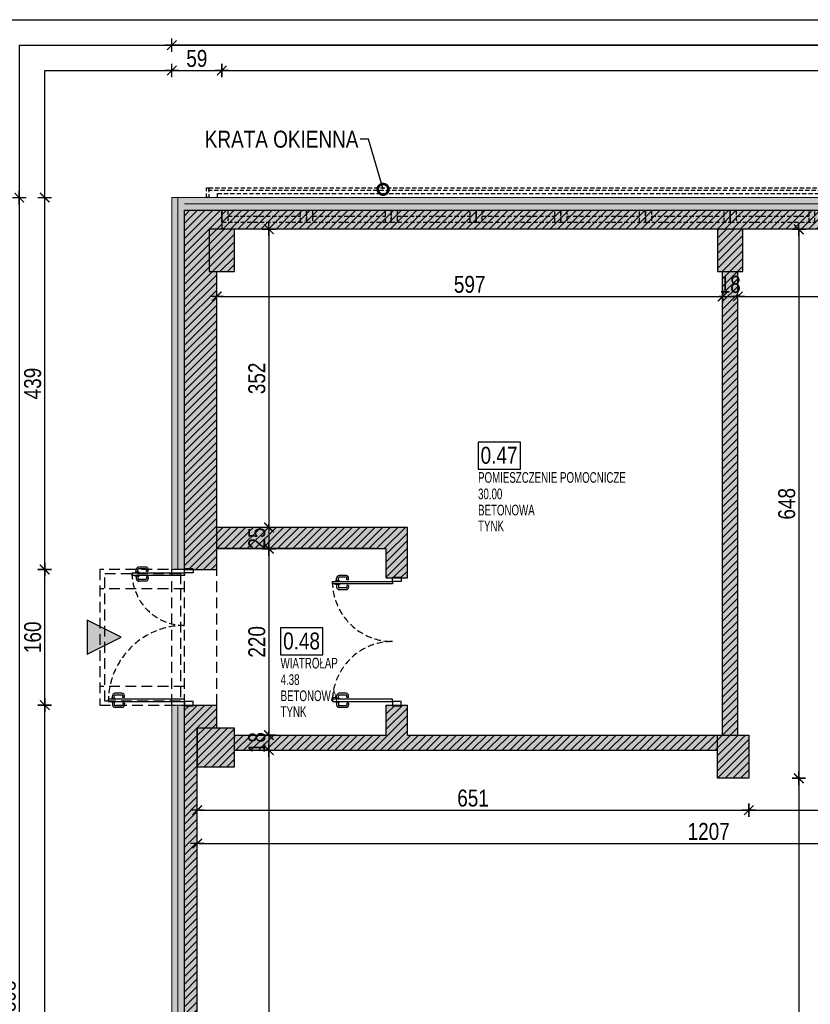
# Model space of a CAD drawing. Header units: millimetres. Extents: x 59331 to 112314, y -16110 to 34390.
# Tile 116 of 198: x 60252 to 61185, y 22301 to 23464. Entities that reach past the tile are written whole.
import ezdxf
from ezdxf import colors
from ezdxf.entities.mleader import LeaderData, LeaderLine
from ezdxf.math import Vec2, Vec3

# ---------------------------------------------------------------- set-up
doc = ezdxf.new("R2010")
doc.units = ezdxf.units.MM
doc.linetypes.add('DASHED', pattern=[0.75, 0.5, -0.25])
doc.linetypes.add('DASHEDX2', pattern=[38.1, 25.4, -12.7])
doc.layers.get('DEFPOINTS').update_dxf_attribs({"lineweight": 9})
for name, color, linetype in [('_HSA_HATCH_WYPEŁNIENIA_PRZEGRÓD', 205, 'Continuous'), ('_HSA_NUMERACJA POMIESZCZEN', 43, 'Continuous'), ('_HSA_OPIS', 43, 'Continuous'), ('_HSA_PRZERYWANE', 153, 'DASHEDX2'), ('_HSA_STOLARKA_WEWNĘTRZNA', 132, 'Continuous'), ('_HSA_STOLARKA_ZEWNĘTRZNA', 132, 'Continuous'), ('_HSA_WIDOKOWE', 1, 'Continuous'), ('_HSA_WIDOKOWE_CIENKIE', 8, 'Continuous'), ('_HSA_WYM_100', 141, 'Continuous'), ('_HSA_ŚCIANY_DZIAŁOWE', 6, 'Continuous'), ('_HSA_ŚCIANY_KONSTRUKCYJNE', 3, 'Continuous'), ('_HSA_ŚCIANY_MUROWANE', 4, 'Continuous')]:
    doc.layers.add(name, color=color, linetype=linetype)
doc.layers.add('_HSA_IZOLACJA_TERMICZNA', color=2, linetype='Continuous', lineweight=5)
doc.layers.add('_HSA_NUMERACJA POMIESZCZEN POMOC', color=7, linetype='Continuous', true_color=0x38940a, plot=False)
doc.layers.add('_HSA_UWAGI', color=50, linetype='Continuous', plot=False)
doc.styles.add('ARIAL_100', font='Arial.ttf', dxfattribs={"width": 0.8, "height": 20})
doc.styles.add('ARIAL_50', font='Arial Narrow.ttf', dxfattribs={"width": 0.8, "height": 10})
doc.linetypes.add('BATTING', pattern='A,0.00254,-2.54,[134,ltypeshp.shx,S=2.54,R=0,X=-2.54,Y=0],-5.08,[134,ltypeshp.shx,S=2.54,R=180,X=2.54,Y=0],-2.54', length=10.16254)
doc.dimstyles.new('WYM_WEWN_100', dxfattribs={"dimtxt": 20, "dimasz": 2, "dimexe": 10, "dimexo": 0, "dimgap": 4, "dimtad": 1, "dimdec": 1, "dimrnd": 0.1, "dimtxsty": 'ARIAL_100', "dimblk": 'Wym-03', "dimcen": 0, "dimdle": 10, "dimse1": 1, "dimse2": 1, "dimclrt": 256, "dimazin": 2, "dimtfac": 1, "dimtdec": 1, "dimtix": 1, "dimtmove": 2, "dimatfit": 0, "dimfxl": 1, "dimtolj": 1, "dimtzin": 0, "dimarcsym": 0})

# ---------------------------------------------------------------- blocks, each defined once
blk = doc.blocks.new('A$C8bc12de0')
at = {"linetype": 'ByBlock', "ltscale": 10}
for points in [[(2.9, 0), (0, 0), (0, 11.4), (2.9, 11.4)], [(2.9, 11.4), (10281.7, 11.4), (10281.7, 8.2), (2.9, 8.2)]]:
    blk.add_lwpolyline(points, close=True, dxfattribs=at)
blk = doc.blocks.new('*U36')
for p, q in [((-77.9, 54.86), (-77.9, 63)), ((-75.9, 54.86), (-75.9, 63)), ((-71.8, 66), (-74.9, 66)), ((-71.8, 64), (-74.9, 64)), ((-71.8, 67.25), (-71, 67.25)), ((-71.8, 62.75), (-71.8, 67.25)), ((-71, 62.75), (-71.8, 62.75)), ((-67.275, 67.25), (-68.075, 67.25)), ((-68.075, 62.75), (-67.275, 62.75)), ((-67.275, 62.75), (-67.275, 67.25)), ((-67.275, 66), (-64.175, 66)), ((-67.275, 64), (-64.175, 64)), ((-63.175, 54.86), (-63.175, 63)), ((-61.175, 54.86), (-61.175, 63)), ((61.175, 54.86), (61.175, 63)), ((63.175, 54.86), (63.175, 63)), ((67.275, 66), (64.175, 66)), ((67.275, 64), (64.175, 64)), ((67.275, 67.25), (68.075, 67.25)), ((67.275, 62.75), (67.275, 67.25)), ((68.075, 62.75), (67.275, 62.75)), ((71.8, 67.25), (71, 67.25)), ((71, 62.75), (71.8, 62.75)), ((71.8, 62.75), (71.8, 67.25)), ((71.8, 66), (74.9, 66)), ((71.8, 64), (74.9, 64)), ((75.9, 54.86), (75.9, 63)), ((77.9, 54.86), (77.9, 63)), ((-72.8, 53.86), (-74.9, 53.86)), ((-72.8, 51.86), (-74.9, 51.86)), ((-72.8, 51.86), (-72.8, 53.86)), ((-66.275, 51.86), (-66.275, 53.86)), ((-66.275, 53.86), (-64.175, 53.86)), ((-66.275, 51.86), (-64.175, 51.86)), ((66.275, 53.86), (64.175, 53.86)), ((66.275, 51.86), (64.175, 51.86)), ((66.275, 51.86), (66.275, 53.86)), ((72.8, 51.86), (72.8, 53.86)), ((72.8, 53.86), (74.9, 53.86)), ((72.8, 51.86), (74.9, 51.86))]:
    blk.add_line(p, q)
for points in [[(-71, 0), (-68.075, 0), (-68.075, 71), (-71, 71)], [(71, 0), (68.075, 0), (68.075, 71), (71, 71)], [(75, 0), (75, -10), (71, -10), (71, 0)], [(-75, 0), (-75, -10), (-71, -10), (-71, 0)]]:
    blk.add_lwpolyline(points, close=True)
for points in [[(76, 0), (76, -10)], [(-76, 0), (-76, -10)]]:
    blk.add_lwpolyline(points)
at = {"linetype": 'DASHED', "ltscale": 15}
for centre, start, end in [((-71, 0), 0, 90), ((71, 0), 90, 180)]:
    blk.add_arc(centre, 71, start, end, dxfattribs=at)
for centre, radius, start, end in [((-74.9, 63), 3, 90, 180), ((-74.9, 63), 1, 90, 180), ((-64.175, 63), 3, 0, 90), ((-64.175, 63), 1, 0, 90), ((64.175, 63), 3, 90, 180), ((64.175, 63), 1, 90, 180), ((74.9, 63), 3, 0, 90), ((74.9, 63), 1, 0, 90), ((-74.9, 54.86), 3, 180, 270), ((-74.9, 54.86), 1, 180, 270), ((-64.175, 54.86), 3, 270, 0), ((-64.175, 54.86), 1, 270, 0), ((64.175, 54.86), 3, 180, 270), ((64.175, 54.86), 1, 180, 270), ((74.9, 54.86), 3, 270, 0), ((74.9, 54.86), 1, 270, 0)]:
    blk.add_arc(centre, radius, start, end)
blk = doc.blocks.new('*U40')
for p, q in [((-96.9, 73.86), (-96.9, 82)), ((-94.9, 73.86), (-94.9, 82)), ((-90.8, 85), (-93.9, 85)), ((-90.8, 83), (-93.9, 83)), ((-90.8, 86.25), (-90, 86.25)), ((-90.8, 81.75), (-90.8, 86.25)), ((-90, 81.75), (-90.8, 81.75)), ((-86.275, 86.25), (-87.075, 86.25)), ((-87.075, 81.75), (-86.275, 81.75)), ((-86.275, 81.75), (-86.275, 86.25)), ((-86.275, 85), (-83.175, 85)), ((-86.275, 83), (-83.175, 83)), ((-82.175, 73.86), (-82.175, 82)), ((-80.175, 73.86), (-80.175, 82)), ((-91.8, 72.86), (-93.9, 72.86)), ((-91.8, 70.86), (-93.9, 70.86)), ((-91.8, 70.86), (-91.8, 72.86)), ((-85.275, 70.86), (-85.275, 72.86)), ((-85.275, 72.86), (-83.175, 72.86)), ((-85.275, 70.86), (-83.175, 70.86)), ((58.275, 58.25), (59.075, 58.25)), ((58.275, 53.75), (58.275, 58.25)), ((62.8, 58.25), (62, 58.25)), ((62.8, 53.75), (62.8, 58.25)), ((52.175, 45.86), (52.175, 54)), ((54.175, 45.86), (54.175, 54)), ((58.275, 57), (55.175, 57)), ((58.275, 55), (55.175, 55)), ((59.075, 53.75), (58.275, 53.75)), ((62, 53.75), (62.8, 53.75)), ((62.8, 57), (65.9, 57)), ((62.8, 55), (65.9, 55)), ((66.9, 45.86), (66.9, 54)), ((68.9, 45.86), (68.9, 54)), ((57.275, 44.86), (55.175, 44.86)), ((57.275, 42.86), (55.175, 42.86)), ((57.275, 42.86), (57.275, 44.86)), ((63.8, 42.86), (63.8, 44.86)), ((63.8, 44.86), (65.9, 44.86)), ((63.8, 42.86), (65.9, 42.86))]:
    blk.add_line(p, q)
for points in [[(-90, 0), (-87.075, 0), (-87.075, 90), (-90, 90)], [(62, 0), (59.075, 0), (59.075, 62), (62, 62)], [(66, 0), (66, -10), (62, -10), (62, 0)], [(-94, 0), (-94, -10), (-90, -10), (-90, 0)]]:
    blk.add_lwpolyline(points, close=True)
for points in [[(67, 0), (67, -10)], [(-95, 0), (-95, -10)]]:
    blk.add_lwpolyline(points)
for centre, radius, start, end in [((-93.9, 82), 3, 90, 180), ((-93.9, 82), 1, 90, 180), ((-83.175, 82), 3, 0, 90), ((-83.175, 82), 1, 0, 90), ((-93.9, 73.86), 3, 180, 270), ((-93.9, 73.86), 1, 180, 270), ((-83.175, 73.86), 3, 270, 0), ((-83.175, 73.86), 1, 270, 0), ((55.175, 54), 3, 90, 180), ((55.175, 54), 1, 90, 180), ((65.9, 54), 3, 0, 90), ((65.9, 54), 1, 0, 90), ((55.175, 45.86), 3, 180, 270), ((55.175, 45.86), 1, 180, 270), ((65.9, 45.86), 3, 270, 0), ((65.9, 45.86), 1, 270, 0)]:
    blk.add_arc(centre, radius, start, end)
at = {"linetype": 'DASHED', "ltscale": 15}
for centre, radius, start, end in [((-90, 0), 90, 0, 90), ((62, 0), 62, 90, 180)]:
    blk.add_arc(centre, radius, start, end, dxfattribs=at)
blk = doc.blocks.new('A$C181A6C00')
blk.add_hatch(color=256).paths.add_polyline_path([(50, -25), (0, 0), (50, 25)])
blk.add_lwpolyline([(50, -25), (0, 0), (50, 25), (50, -25)])
blk = doc.blocks.new('NUMERACJA_POMIESZCZEŃ_200')
blk.add_lwpolyline([(50, 31.9), (0, 31.9), (0, 0), (50, 0)], close=True)
at = {"style": 'ARIAL_100', "width": 0.8}
blk.add_attdef('OPIS_TABELKA', (3, 6.5), '', height=20, dxfattribs=at)
at = {"layer": '_HSA_NUMERACJA POMIESZCZEN POMOC', "style": 'ARIAL_50', "width": 0.8}
for tag, p in [('NAZWA', (0, -15.9)), ('POWIERZCHNIA', (0, -35.3)), ('POSADZKA', (0, -54.4)), ('SUFIT', (0, -73.1))]:
    blk.add_attdef(tag, p, '', height=12.5, dxfattribs=at)
blk = doc.blocks.new('*U251')
at = {"linetype": 'ByBlock', "ltscale": 10}
for p, q in [((0, 14), (100, 14)), ((0, 0), (0, 14)), ((7, 0), (7, 14)), ((93, 14), (93, 0)), ((100, 14), (100, 0)), ((0, 0), (100, 0)), ((7, 7), (93, 7))]:
    blk.add_line(p, q, dxfattribs=at)
blk = doc.blocks.new('*U252')
at = {"linetype": 'ByBlock', "ltscale": 10}
for p, q in [((0, 14), (100, 14)), ((0, 0), (0, 14)), ((7, 0), (7, 14)), ((93, 14), (93, 0)), ((100, 14), (100, 0)), ((0, 0), (100, 0)), ((7, 7), (93, 7))]:
    blk.add_line(p, q, dxfattribs=at)
blk = doc.blocks.new('*U253')
at = {"linetype": 'ByBlock', "ltscale": 10}
for p, q in [((0, 14), (100, 14)), ((0, 0), (0, 14)), ((7, 0), (7, 14)), ((93, 14), (93, 0)), ((100, 14), (100, 0)), ((0, 0), (100, 0)), ((7, 7), (93, 7))]:
    blk.add_line(p, q, dxfattribs=at)
blk = doc.blocks.new('*U254')
at = {"linetype": 'ByBlock', "ltscale": 10}
for p, q in [((0, 14), (100, 14)), ((0, 0), (0, 14)), ((7, 0), (7, 14)), ((93, 14), (93, 0)), ((100, 14), (100, 0)), ((0, 0), (100, 0)), ((7, 7), (93, 7))]:
    blk.add_line(p, q, dxfattribs=at)
blk = doc.blocks.new('*U255')
at = {"linetype": 'ByBlock', "ltscale": 10}
for p, q in [((0, 14), (100, 14)), ((0, 0), (0, 14)), ((7, 0), (7, 14)), ((93, 14), (93, 0)), ((100, 14), (100, 0)), ((0, 0), (100, 0)), ((7, 7), (93, 7))]:
    blk.add_line(p, q, dxfattribs=at)
blk = doc.blocks.new('*U256')
at = {"linetype": 'ByBlock', "ltscale": 10}
for p, q in [((0, 14), (100, 14)), ((0, 0), (0, 14)), ((7, 0), (7, 14)), ((93, 14), (93, 0)), ((100, 14), (100, 0)), ((0, 0), (100, 0)), ((7, 7), (93, 7))]:
    blk.add_line(p, q, dxfattribs=at)
blk = doc.blocks.new('*U257')
at = {"linetype": 'ByBlock', "ltscale": 10}
for p, q in [((0, 14), (100, 14)), ((0, 0), (0, 14)), ((7, 0), (7, 14)), ((93, 14), (93, 0)), ((100, 14), (100, 0)), ((0, 0), (100, 0)), ((7, 7), (93, 7))]:
    blk.add_line(p, q, dxfattribs=at)
blk = doc.blocks.new('_DotSmall')
at = {"color": 0, "linetype": 'ByBlock', "const_width": 0.5}
blk.add_lwpolyline([(-0.0625, 0, 1), (0.0625, 0, 1)], format="xyb", close=True, dxfattribs=at)
blk = doc.blocks.new('Wym-03')
for p, q in [((-4, 0), (4, 0)), ((0, 4), (0, -4))]:
    blk.add_line(p, q)
blk.add_lwpolyline([(-2.83, -2.83, 0.8, 0.8, 0), (2.83, 2.83, 0.05, 0.05, 0)], format="xyseb")
blk = doc.blocks.new('*D423')
at = {"layer": '_HSA_WYM_100', "color": 0, "lineweight": -2, "transparency": 16777216}
blk.add_line((60433.3, 23403.5), (60488.3, 23403.5), dxfattribs=at)
at = {"layer": 'DEFPOINTS', "color": 0, "transparency": 16777216}
for p in [(60490.3, 23403.5), (60431.3, 23238.5), (60490.3, 23238.5)]:
    blk.add_point(p, dxfattribs=at)
at = {"layer": '_HSA_WYM_100', "color": 0, "lineweight": -2, "transparency": 16777216, "xscale": 2, "yscale": 2, "zscale": 2, "rotation": 180}
blk.add_blockref('Wym-03', (60431.3, 23403.5), dxfattribs=at)
at = {"layer": '_HSA_WYM_100', "color": 0, "lineweight": -2, "transparency": 16777216, "xscale": 2, "yscale": 2, "zscale": 2}
blk.add_blockref('Wym-03', (60490.3, 23403.5), dxfattribs=at)
at = {"layer": '_HSA_WYM_100', "transparency": 16777216, "insert": (60460.8, 23417.7), "char_height": 20, "attachment_point": 5, "style": 'ARIAL_100'}
blk.add_mtext('\\A1;59', dxfattribs=at)
blk = doc.blocks.new('*D424')
at = {"layer": '_HSA_WYM_100', "color": 0, "lineweight": -2, "transparency": 16777216}
blk.add_line((60492.3, 23403.5), (70748.3, 23403.5), dxfattribs=at)
at = {"layer": 'DEFPOINTS', "color": 0, "transparency": 16777216}
for p in [(70750.3, 23403.5), (60490.3, 23238.5), (70750.3, 23238.5)]:
    blk.add_point(p, dxfattribs=at)
at = {"layer": '_HSA_WYM_100', "color": 0, "lineweight": -2, "transparency": 16777216, "xscale": 2, "yscale": 2, "zscale": 2}
for p, rotation in [((60490.3, 23403.5), 179.9999999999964), ((70750.3, 23403.5), 359.9999999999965)]:
    blk.add_blockref('Wym-03', p, dxfattribs=dict(at, rotation=rotation))
at = {"layer": '_HSA_WYM_100', "transparency": 16777216, "insert": (65620.3, 23417.7), "char_height": 20, "attachment_point": 5, "style": 'ARIAL_100'}
blk.add_mtext('\\A1;10260', dxfattribs=at)
blk = doc.blocks.new('*D428')
at = {"layer": '_HSA_WYM_100', "color": 0, "lineweight": -2, "transparency": 16777216}
blk.add_line((72356.2, 23433.5), (60433.3, 23433.5), dxfattribs=at)
at = {"layer": 'DEFPOINTS', "color": 0, "transparency": 16777216}
for p in [(60431.3, 23433.5), (60431.3, 23253.5), (72358.2, 23253.5)]:
    blk.add_point(p, dxfattribs=at)
at = {"layer": '_HSA_WYM_100', "color": 0, "lineweight": -2, "transparency": 16777216, "xscale": 2, "yscale": 2, "zscale": 2, "rotation": 180}
blk.add_blockref('Wym-03', (60431.3, 23433.5), dxfattribs=at)
at = {"layer": '_HSA_WYM_100', "color": 0, "lineweight": -2, "transparency": 16777216, "xscale": 2, "yscale": 2, "zscale": 2}
blk.add_blockref('Wym-03', (72358.2, 23433.5), dxfattribs=at)
at = {"layer": '_HSA_WYM_100', "transparency": 16777216, "insert": (66394.8, 23447.7), "char_height": 20, "attachment_point": 5, "style": 'ARIAL_100'}
blk.add_mtext('\\A1;11927', dxfattribs=at)
blk = doc.blocks.new('*D489')
at = {"layer": '_HSA_WYM_100', "color": 0, "lineweight": -2, "transparency": 16777216}
blk.add_line((60281.3, 20766.1), (60281.3, 22652.5), dxfattribs=at)
at = {"layer": 'DEFPOINTS', "color": 0, "transparency": 16777216}
for p in [(60281.3, 22654.5), (60431.3, 22654.5), (70739.3, 20764.1)]:
    blk.add_point(p, dxfattribs=at)
at = {"layer": '_HSA_WYM_100', "color": 0, "lineweight": -2, "transparency": 16777216, "xscale": 2, "yscale": 2, "zscale": 2}
for p, rotation in [((60281.3, 22654.5), 90), ((60281.3, 20764.1), 270)]:
    blk.add_blockref('Wym-03', p, dxfattribs=dict(at, rotation=rotation))
at = {"layer": '_HSA_WYM_100', "transparency": 16777216, "insert": (60265.3, 21709.3), "char_height": 20, "attachment_point": 5, "rotation": 90, "style": 'ARIAL_100'}
blk.add_mtext('\\A1;1890,5', dxfattribs=at)
blk = doc.blocks.new('*D490')
at = {"layer": '_HSA_WYM_100', "color": 0, "lineweight": -2, "transparency": 16777216}
blk.add_line((60281.3, 22656.5), (60281.3, 22812.5), dxfattribs=at)
at = {"layer": 'DEFPOINTS', "color": 0, "transparency": 16777216}
for p in [(60281.3, 22814.5), (60431.3, 22814.5), (60431.3, 22654.5)]:
    blk.add_point(p, dxfattribs=at)
at = {"layer": '_HSA_WYM_100', "color": 0, "lineweight": -2, "transparency": 16777216, "xscale": 2, "yscale": 2, "zscale": 2}
for p, rotation in [((60281.3, 22814.5), 90), ((60281.3, 22654.5), 270)]:
    blk.add_blockref('Wym-03', p, dxfattribs=dict(at, rotation=rotation))
at = {"layer": '_HSA_WYM_100', "transparency": 16777216, "insert": (60267.1, 22734.5), "char_height": 20, "attachment_point": 5, "rotation": 90, "style": 'ARIAL_100'}
blk.add_mtext('\\A1;160', dxfattribs=at)
blk = doc.blocks.new('*D491')
at = {"layer": '_HSA_WYM_100', "color": 0, "lineweight": -2, "transparency": 16777216}
blk.add_line((60281.3, 22816.5), (60281.3, 23251.5), dxfattribs=at)
at = {"layer": 'DEFPOINTS', "color": 0, "transparency": 16777216}
for p in [(60281.3, 23253.5), (60431.3, 23253.5), (60431.3, 22814.5)]:
    blk.add_point(p, dxfattribs=at)
at = {"layer": '_HSA_WYM_100', "color": 0, "lineweight": -2, "transparency": 16777216, "xscale": 2, "yscale": 2, "zscale": 2}
for p, rotation in [((60281.3, 23253.5), 90), ((60281.3, 22814.5), 270)]:
    blk.add_blockref('Wym-03', p, dxfattribs=dict(at, rotation=rotation))
at = {"layer": '_HSA_WYM_100', "transparency": 16777216, "insert": (60267.1, 23034), "char_height": 20, "attachment_point": 5, "rotation": 90, "style": 'ARIAL_100'}
blk.add_mtext('\\A1;439', dxfattribs=at)
blk = doc.blocks.new('*D492')
at = {"layer": '_HSA_WYM_100', "color": 0, "lineweight": -2, "transparency": 16777216}
blk.add_line((60251.3, 23251.5), (60251.3, 21357.5), dxfattribs=at)
at = {"layer": 'DEFPOINTS', "color": 0, "transparency": 16777216}
for p in [(60431.3, 23253.5), (60251.3, 21355.5), (60431.3, 21355.5)]:
    blk.add_point(p, dxfattribs=at)
at = {"layer": '_HSA_WYM_100', "color": 0, "lineweight": -2, "transparency": 16777216, "xscale": 2, "yscale": 2, "zscale": 2}
for p, rotation in [((60251.3, 23253.5), 90), ((60251.3, 21355.5), 270)]:
    blk.add_blockref('Wym-03', p, dxfattribs=dict(at, rotation=rotation))
at = {"layer": '_HSA_WYM_100', "transparency": 16777216, "insert": (60237.1, 22304.5), "char_height": 20, "attachment_point": 5, "rotation": 90, "style": 'ARIAL_100'}
blk.add_mtext('\\A1;1898', dxfattribs=at)
blk = doc.blocks.new('*D681')
at = {"layer": '_HSA_WYM_100', "color": 0, "lineweight": -2, "transparency": 16777216}
blk.add_line((60486.3, 23136.8), (61079.3, 23136.8), dxfattribs=at)
at = {"layer": 'DEFPOINTS', "color": 0, "transparency": 16777216}
for p in [(60484.3, 23166.1), (61081.3, 23166.1), (61081.3, 23136.8)]:
    blk.add_point(p, dxfattribs=at)
at = {"layer": '_HSA_WYM_100', "color": 0, "lineweight": -2, "transparency": 16777216, "xscale": 2, "yscale": 2, "zscale": 2}
for p, rotation in [((60484.3, 23136.8), 179.9999999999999), ((61081.3, 23136.8), 359.9999999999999)]:
    blk.add_blockref('Wym-03', p, dxfattribs=dict(at, rotation=rotation))
at = {"layer": '_HSA_WYM_100', "transparency": 16777216, "insert": (60782.8, 23151), "char_height": 20, "attachment_point": 5, "style": 'ARIAL_100'}
blk.add_mtext('\\A1;597', dxfattribs=at)
blk = doc.blocks.new('*D682')
at = {"layer": '_HSA_WYM_100', "color": 0, "lineweight": -2, "transparency": 16777216}
for p, q in [((61079.3, 23136.8), (61077.3, 23136.8)), ((61081.3, 23136.8), (61099.3, 23136.8)), ((61101.3, 23136.8), (61103.3, 23136.8))]:
    blk.add_line(p, q, dxfattribs=at)
at = {"layer": 'DEFPOINTS', "color": 0, "transparency": 16777216}
for p in [(61081.3, 23166.1), (61099.3, 23166.1), (61099.3, 23136.8)]:
    blk.add_point(p, dxfattribs=at)
at = {"layer": '_HSA_WYM_100', "color": 0, "lineweight": -2, "transparency": 16777216, "xscale": 2, "yscale": 2, "zscale": 2}
blk.add_blockref('Wym-03', (61081.3, 23136.8), dxfattribs=at)
at = {"layer": '_HSA_WYM_100', "color": 0, "lineweight": -2, "transparency": 16777216, "xscale": 2, "yscale": 2, "zscale": 2, "rotation": 180.0000000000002}
blk.add_blockref('Wym-03', (61099.3, 23136.8), dxfattribs=at)
at = {"layer": '_HSA_WYM_100', "transparency": 16777216, "insert": (61090.3, 23151), "char_height": 20, "attachment_point": 5, "style": 'ARIAL_100'}
blk.add_mtext('\\A1;18', dxfattribs=at)
blk = doc.blocks.new('*D683')
at = {"layer": '_HSA_WYM_100', "color": 0, "lineweight": -2, "transparency": 16777216}
blk.add_line((61101.3, 23136.8), (61679.3, 23136.8), dxfattribs=at)
at = {"layer": 'DEFPOINTS', "color": 0, "transparency": 16777216}
for p in [(61099.3, 23166.1), (61681.3, 23166.1), (61681.3, 23136.8)]:
    blk.add_point(p, dxfattribs=at)
at = {"layer": '_HSA_WYM_100', "color": 0, "lineweight": -2, "transparency": 16777216, "xscale": 2, "yscale": 2, "zscale": 2, "rotation": 180.0000000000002}
blk.add_blockref('Wym-03', (61099.3, 23136.8), dxfattribs=at)
at = {"layer": '_HSA_WYM_100', "color": 0, "lineweight": -2, "transparency": 16777216, "xscale": 2, "yscale": 2, "zscale": 2}
blk.add_blockref('Wym-03', (61681.3, 23136.8), dxfattribs=at)
at = {"layer": '_HSA_WYM_100', "transparency": 16777216, "insert": (61390.3, 23151), "char_height": 20, "attachment_point": 5, "style": 'ARIAL_100'}
blk.add_mtext('\\A1;582', dxfattribs=at)
blk = doc.blocks.new('*D702')
at = {"layer": '_HSA_WYM_100', "color": 0, "lineweight": -2, "transparency": 16777216}
blk.add_line((60545.9, 23214.1), (60545.9, 22866.1), dxfattribs=at)
at = {"layer": 'DEFPOINTS', "color": 0, "transparency": 16777216}
for p in [(60505.3, 23216.1), (60505.3, 22864.1), (60545.9, 22864.1)]:
    blk.add_point(p, dxfattribs=at)
at = {"layer": '_HSA_WYM_100', "color": 0, "lineweight": -2, "transparency": 16777216, "xscale": 2, "yscale": 2, "zscale": 2}
for p, rotation in [((60545.9, 23216.1), 89.99999999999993), ((60545.9, 22864.1), 269.9999999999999)]:
    blk.add_blockref('Wym-03', p, dxfattribs=dict(at, rotation=rotation))
at = {"layer": '_HSA_WYM_100', "transparency": 16777216, "insert": (60531.7, 23040.1), "char_height": 20, "attachment_point": 5, "rotation": 90, "style": 'ARIAL_100'}
blk.add_mtext('\\A1;352', dxfattribs=at)
blk = doc.blocks.new('*D703')
at = {"layer": '_HSA_WYM_100', "color": 0, "lineweight": -2, "transparency": 16777216}
for p, q in [((60545.9, 22866.1), (60545.9, 22868.1)), ((60545.9, 22864.1), (60545.9, 22839.1)), ((60545.9, 22837.1), (60545.9, 22835.1))]:
    blk.add_line(p, q, dxfattribs=at)
at = {"layer": 'DEFPOINTS', "color": 0, "transparency": 16777216}
for p in [(60505.3, 22864.1), (60484.3, 22839.1), (60545.9, 22839.1)]:
    blk.add_point(p, dxfattribs=at)
at = {"layer": '_HSA_WYM_100', "color": 0, "lineweight": -2, "transparency": 16777216, "xscale": 2, "yscale": 2, "zscale": 2}
for p, rotation in [((60545.9, 22864.1), 269.9999999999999), ((60545.9, 22839.1), 89.9999999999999)]:
    blk.add_blockref('Wym-03', p, dxfattribs=dict(at, rotation=rotation))
at = {"layer": '_HSA_WYM_100', "transparency": 16777216, "insert": (60531.7, 22851.6), "char_height": 20, "attachment_point": 5, "rotation": 90, "style": 'ARIAL_100'}
blk.add_mtext('\\A1;25', dxfattribs=at)
blk = doc.blocks.new('*D704')
at = {"layer": '_HSA_WYM_100', "color": 0, "lineweight": -2, "transparency": 16777216}
blk.add_line((60545.9, 22837.1), (60545.9, 22621.1), dxfattribs=at)
at = {"layer": 'DEFPOINTS', "color": 0, "transparency": 16777216}
for p in [(60484.3, 22839.1), (60505.3, 22619.1), (60545.9, 22619.1)]:
    blk.add_point(p, dxfattribs=at)
at = {"layer": '_HSA_WYM_100', "color": 0, "lineweight": -2, "transparency": 16777216, "xscale": 2, "yscale": 2, "zscale": 2}
for p, rotation in [((60545.9, 22839.1), 89.99999999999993), ((60545.9, 22619.1), 269.9999999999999)]:
    blk.add_blockref('Wym-03', p, dxfattribs=dict(at, rotation=rotation))
at = {"layer": '_HSA_WYM_100', "transparency": 16777216, "insert": (60531.7, 22729.1), "char_height": 20, "attachment_point": 5, "rotation": 90, "style": 'ARIAL_100'}
blk.add_mtext('\\A1;220', dxfattribs=at)
blk = doc.blocks.new('*D705')
at = {"layer": '_HSA_WYM_100', "color": 0, "lineweight": -2, "transparency": 16777216}
for p, q in [((60545.9, 22621.1), (60545.9, 22623.1)), ((60545.9, 22619.1), (60545.9, 22601.1)), ((60545.9, 22599.1), (60545.9, 22597.1))]:
    blk.add_line(p, q, dxfattribs=at)
at = {"layer": 'DEFPOINTS', "color": 0, "transparency": 16777216}
for p in [(60505.3, 22619.1), (60505.3, 22601.1), (60545.9, 22601.1)]:
    blk.add_point(p, dxfattribs=at)
at = {"layer": '_HSA_WYM_100', "color": 0, "lineweight": -2, "transparency": 16777216, "xscale": 2, "yscale": 2, "zscale": 2}
for p, rotation in [((60545.9, 22619.1), 269.9999999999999), ((60545.9, 22601.1), 89.9999999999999)]:
    blk.add_blockref('Wym-03', p, dxfattribs=dict(at, rotation=rotation))
at = {"layer": '_HSA_WYM_100', "transparency": 16777216, "insert": (60531.7, 22610.1), "char_height": 20, "attachment_point": 5, "rotation": 90, "style": 'ARIAL_100'}
blk.add_mtext('\\A1;18', dxfattribs=at)
blk = doc.blocks.new('*D706')
at = {"layer": '_HSA_WYM_100', "color": 0, "lineweight": -2, "transparency": 16777216}
blk.add_line((60545.9, 22599.1), (60545.9, 21393.2), dxfattribs=at)
at = {"layer": 'DEFPOINTS', "color": 0, "transparency": 16777216}
for p in [(60505.3, 22601.1), (60505.3, 21391.2), (60545.9, 21391.2)]:
    blk.add_point(p, dxfattribs=at)
at = {"layer": '_HSA_WYM_100', "color": 0, "lineweight": -2, "transparency": 16777216, "xscale": 2, "yscale": 2, "zscale": 2}
for p, rotation in [((60545.9, 22601.1), 89.99999999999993), ((60545.9, 21391.2), 269.9999999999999)]:
    blk.add_blockref('Wym-03', p, dxfattribs=dict(at, rotation=rotation))
at = {"layer": '_HSA_WYM_100', "transparency": 16777216, "insert": (60531.7, 21996.2), "char_height": 20, "attachment_point": 5, "rotation": 90, "style": 'ARIAL_100'}
blk.add_mtext('\\A1;1210', dxfattribs=at)
blk = doc.blocks.new('*D707')
at = {"layer": '_HSA_WYM_100', "color": 0, "lineweight": -2, "transparency": 16777216}
blk.add_line((61171.3, 23214.1), (61171.3, 22570.1), dxfattribs=at)
at = {"layer": 'DEFPOINTS', "color": 0, "transparency": 16777216}
for p in [(61105.3, 23216.1), (61105.3, 22568.1), (61171.3, 22568.1)]:
    blk.add_point(p, dxfattribs=at)
at = {"layer": '_HSA_WYM_100', "color": 0, "lineweight": -2, "transparency": 16777216, "xscale": 2, "yscale": 2, "zscale": 2}
for p, rotation in [((61171.3, 23216.1), 89.99999999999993), ((61171.3, 22568.1), 269.9999999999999)]:
    blk.add_blockref('Wym-03', p, dxfattribs=dict(at, rotation=rotation))
at = {"layer": '_HSA_WYM_100', "transparency": 16777216, "insert": (61157.1, 22892.1), "char_height": 20, "attachment_point": 5, "rotation": 90, "style": 'ARIAL_100'}
blk.add_mtext('\\A1;648', dxfattribs=at)
blk = doc.blocks.new('*D708')
at = {"layer": '_HSA_WYM_100', "color": 0, "lineweight": -2, "transparency": 16777216}
blk.add_line((61171.3, 22566.1), (61171.3, 21393.2), dxfattribs=at)
at = {"layer": 'DEFPOINTS', "color": 0, "transparency": 16777216}
for p in [(61105.3, 22568.1), (61171.3, 21391.2), (61171.3, 21391.2)]:
    blk.add_point(p, dxfattribs=at)
at = {"layer": '_HSA_WYM_100', "color": 0, "lineweight": -2, "transparency": 16777216, "xscale": 2, "yscale": 2, "zscale": 2}
for p, rotation in [((61171.3, 22568.1), 89.99999999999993), ((61171.3, 21391.2), 269.9999999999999)]:
    blk.add_blockref('Wym-03', p, dxfattribs=dict(at, rotation=rotation))
at = {"layer": '_HSA_WYM_100', "transparency": 16777216, "insert": (61157.3, 21979.7), "char_height": 20, "attachment_point": 5, "rotation": 90, "style": 'ARIAL_100'}
blk.add_mtext('\\A1;1177', dxfattribs=at)
blk = doc.blocks.new('*D709')
at = {"layer": '_HSA_WYM_100', "color": 0, "lineweight": -2, "transparency": 16777216}
blk.add_line((60463.3, 22530.4), (61110.3, 22530.4), dxfattribs=at)
at = {"layer": 'DEFPOINTS', "color": 0, "transparency": 16777216}
for p in [(60461.3, 22581.7), (61112.3, 22581.7), (61112.3, 22530.4)]:
    blk.add_point(p, dxfattribs=at)
at = {"layer": '_HSA_WYM_100', "color": 0, "lineweight": -2, "transparency": 16777216, "xscale": 2, "yscale": 2, "zscale": 2}
for p, rotation in [((60461.3, 22530.4), 179.9999999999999), ((61112.3, 22530.4), 359.9999999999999)]:
    blk.add_blockref('Wym-03', p, dxfattribs=dict(at, rotation=rotation))
at = {"layer": '_HSA_WYM_100', "transparency": 16777216, "insert": (60786.8, 22544.6), "char_height": 20, "attachment_point": 5, "style": 'ARIAL_100'}
blk.add_mtext('\\A1;651', dxfattribs=at)
blk = doc.blocks.new('*D710')
at = {"layer": '_HSA_WYM_100', "color": 0, "lineweight": -2, "transparency": 16777216}
blk.add_line((61114.3, 22530.4), (61666.5, 22530.4), dxfattribs=at)
at = {"layer": 'DEFPOINTS', "color": 0, "transparency": 16777216}
for p in [(61112.3, 22581.7), (61668.5, 22542.9), (61668.5, 22530.4)]:
    blk.add_point(p, dxfattribs=at)
at = {"layer": '_HSA_WYM_100', "color": 0, "lineweight": -2, "transparency": 16777216, "xscale": 2, "yscale": 2, "zscale": 2}
for p, rotation in [((61112.3, 22530.4), 180.0000000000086), ((61668.5, 22530.4), 8.549330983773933e-12)]:
    blk.add_blockref('Wym-03', p, dxfattribs=dict(at, rotation=rotation))
at = {"layer": '_HSA_WYM_100', "transparency": 16777216, "insert": (61390.4, 22544.6), "char_height": 20, "attachment_point": 5, "style": 'ARIAL_100'}
blk.add_mtext('\\A1;556', dxfattribs=at)
blk = doc.blocks.new('*D711')
at = {"layer": '_HSA_WYM_100', "color": 0, "lineweight": -2, "transparency": 16777216}
blk.add_line((60463.3, 22491), (61666.5, 22491), dxfattribs=at)
at = {"layer": 'DEFPOINTS', "color": 0, "transparency": 16777216}
for p in [(60461.3, 22581.7), (61668.5, 22581.7), (61668.5, 22491)]:
    blk.add_point(p, dxfattribs=at)
at = {"layer": '_HSA_WYM_100', "color": 0, "lineweight": -2, "transparency": 16777216, "xscale": 2, "yscale": 2, "zscale": 2}
for p, rotation in [((60461.3, 22491), 179.9999999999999), ((61668.5, 22491), 359.9999999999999)]:
    blk.add_blockref('Wym-03', p, dxfattribs=dict(at, rotation=rotation))
at = {"layer": '_HSA_WYM_100', "transparency": 16777216, "insert": (61064.9, 22505.2), "char_height": 20, "attachment_point": 5, "style": 'ARIAL_100'}
blk.add_mtext('\\A1;1207', dxfattribs=at)

msp = doc.modelspace()

# ---------------------------------------------------------------- hatches: boundary and pattern name
at = {"layer": '_HSA_HATCH_WYPEŁNIENIA_PRZEGRÓD', "true_color": 0x969696}
h = msp.add_hatch(color=252, dxfattribs=at)
h.paths.add_polyline_path([(60484.33, 23166.14), (60475.33, 23166.14), (60475.33, 23216.14), (60490.33, 23216.14), (60490.33, 23253.53), (60431.33, 23253.53), (60431.33, 22814.53), (60484.33, 22814.53)])
h.paths.add_polyline_path([(60461.33, 22627.39), (60484.33, 22627.39), (60484.33, 22654.53), (60431.33, 22654.53), (60431.33, 21355.53), (60505.33, 21355.53), (60505.33, 21391.25), (60475.33, 21391.25), (60475.33, 21416.25), (60461.33, 21416.25)])
h.paths.add_polyline_path([(61360.33, 21391.25), (60505.33, 21391.25), (60505.33, 21355.53), (61360.33, 21355.53)])
h.paths.add_polyline_path([(61105.33, 21441.25), (61075.33, 21441.25), (61075.33, 21391.25), (61105.33, 21391.25)])
h.paths.add_polyline_path([(60505.33, 21441.25), (60475.33, 21441.25), (60475.33, 21391.25), (60505.33, 21391.25)], flags=17)
h.paths.add_polyline_path([(60505.33, 22027.39), (60461.33, 22027.39), (60461.33, 21981.67), (60505.33, 21981.67)], flags=17)
h.paths.add_polyline_path([(60505.33, 22627.39), (60461.33, 22627.39), (60461.33, 22581.67), (60505.33, 22581.67)], flags=17)
h.paths.add_polyline_path([(60505.33, 23216.14), (60475.33, 23216.14), (60475.33, 23166.14), (60484.33, 23166.14), (60505.33, 23166.14)])
h.paths.add_polyline_path([(61105.33, 23216.14), (61075.33, 23216.14), (61075.33, 23166.14), (61105.33, 23166.14)])
h.paths.add_polyline_path([(61112.33, 22619.11), (61075.33, 22619.11), (61075.33, 22568.14), (61112.33, 22568.14)])
h.paths.add_polyline_path([(61075.33, 22619.11), (60709.33, 22619.11), (60709.33, 22654.53), (60684.33, 22654.53), (60684.33, 22619.11), (60505.33, 22619.11), (60505.33, 22601.11), (60696.33, 22601.11), (61075.33, 22601.11)])
h.paths.add_polyline_path([(60709.33, 22864.11), (60484.33, 22864.11), (60484.33, 22839.11), (60684.33, 22839.11), (60684.33, 22804.53), (60709.33, 22804.53)])
h.paths.add_polyline_path([(61099.33, 23166.14), (61081.33, 23166.14), (61081.33, 22619.11), (61099.33, 22619.11)])
msp.add_hatch(color=252, dxfattribs=at).paths.add_polyline_path([(72278.19, 23173.28), (72278.19, 23209), (72296.81, 23209), (72296.81, 23216.14), (60490.33, 23216.14), (60490.33, 23253.53), (72358.19, 23253.53), (72358.19, 22564.17), (72343.19, 22564.17), (72343.19, 22559.17), (72313.81, 22559.17), (72313.81, 23173.28)])
at = {"layer": '_HSA_HATCH_WYPEŁNIENIA_PRZEGRÓD'}
h = msp.add_hatch(dxfattribs=at)
h.set_pattern_fill('ANSI31', color=256, scale=2, angle=-1e-13, style=0)
h.paths.add_polyline_path([(60484.33, 23166.14), (60475.33, 23166.14), (60475.33, 23216.14), (60490.33, 23216.14), (60490.33, 23238.53), (60446.33, 23238.53), (60446.33, 22814.53), (60484.33, 22814.53)])
h.paths.add_polyline_path([(60461.33, 22627.39), (60484.33, 22627.39), (60484.33, 22654.53), (60446.33, 22654.53), (60446.33, 21370.53), (60505.33, 21370.53), (60505.33, 21391.25), (60475.33, 21391.25), (60475.33, 21416.25), (60461.33, 21416.25)])
h.paths.add_polyline_path([(61360.33, 21391.25), (60505.33, 21391.25), (60505.33, 21370.53), (61360.33, 21370.53)])
h.paths.add_polyline_path([(61105.33, 21441.25), (61075.33, 21441.25), (61075.33, 21391.25), (61105.33, 21391.25)])
h.paths.add_polyline_path([(60505.33, 21441.25), (60475.33, 21441.25), (60475.33, 21391.25), (60505.33, 21391.25)], flags=17)
h.paths.add_polyline_path([(60505.33, 22027.39), (60461.33, 22027.39), (60461.33, 21981.67), (60505.33, 21981.67)], flags=17)
h.paths.add_polyline_path([(60505.33, 22627.39), (60461.33, 22627.39), (60461.33, 22581.67), (60505.33, 22581.67)], flags=17)
h.paths.add_polyline_path([(60505.33, 23216.14), (60475.33, 23216.14), (60475.33, 23166.14), (60484.33, 23166.14), (60505.33, 23166.14)])
h.paths.add_polyline_path([(61105.33, 23216.14), (61075.33, 23216.14), (61075.33, 23166.14), (61105.33, 23166.14)])
h.paths.add_polyline_path([(61112.33, 22619.11), (61075.33, 22619.11), (61075.33, 22568.14), (61112.33, 22568.14)])
h.paths.add_polyline_path([(61075.33, 22619.11), (60709.33, 22619.11), (60709.33, 22654.53), (60684.33, 22654.53), (60684.33, 22619.11), (60505.33, 22619.11), (60505.33, 22601.11), (60696.33, 22601.11), (61075.33, 22601.11)])
h.paths.add_polyline_path([(60709.33, 22864.11), (60484.33, 22864.11), (60484.33, 22839.11), (60684.33, 22839.11), (60684.33, 22804.53), (60709.33, 22804.53)])
h.paths.add_polyline_path([(61099.33, 23166.14), (61081.33, 23166.14), (61081.33, 22619.11), (61099.33, 22619.11)])
h = msp.add_hatch(dxfattribs=at)
h.set_pattern_fill('ANSI31', color=256, scale=2, style=0)
h.set_pattern_definition([(45, (0, -5754.548), (-4.49012806, 4.49012806), [])])
h.paths.add_polyline_path([(72278.19, 23173.28), (72278.19, 23209), (72296.81, 23209), (72296.81, 23216.14), (60490.33, 23216.14), (60490.33, 23238.53), (72343.19, 23238.53), (72343.19, 22559.17), (72313.81, 22559.17), (72313.81, 23173.28)])

# ---------------------------------------------------------------- linework, layer by layer
at = {"layer": '_HSA_IZOLACJA_TERMICZNA'}
for p, q in [((60431.33, 22814.53), (60431.33, 23253.53)), ((60431.33, 23253.53), (72358.19, 23253.53)), ((60446.33, 22814.53), (60431.33, 22814.53)), ((60431.33, 21355.53), (60431.33, 22654.53)), ((60446.33, 22654.53), (60431.33, 22654.53))]:
    msp.add_line(p, q, dxfattribs=at)
at = {"layer": '_HSA_IZOLACJA_TERMICZNA', "color": 8, "linetype": 'BATTING', "ltscale": 0.6}
for p, q in [((60438.33, 22814.53), (60438.33, 23253.53)), ((60438.33, 21355.53), (60438.33, 22654.53))]:
    msp.add_line(p, q, dxfattribs=at)
at = {"layer": '_HSA_IZOLACJA_TERMICZNA', "color": 8, "linetype": 'BATTING', "ltscale": 0.7}
msp.add_line((60446.33, 23246.03), (72343.19, 23246.03), dxfattribs=at)
at = {"layer": '_HSA_PRZERYWANE', "ltscale": 0.5}
for p, q in [((60431.33, 22654.53), (60431.33, 22814.53)), ((60484.33, 22654.53), (60484.33, 22814.53)), ((60446.33, 22791.67), (60346.33, 22791.67)), ((60446.33, 22676.49), (60346.33, 22676.49))]:
    msp.add_line(p, q, dxfattribs=at)
for points in [[(60346.33, 22814.53), (60346.33, 22654.53), (60446.33, 22654.53), (60446.33, 22814.53)], [(60352.14, 22809.89), (60441.37, 22809.89), (60441.37, 22659.17), (60352.14, 22659.17)]]:
    msp.add_lwpolyline(points, close=True, dxfattribs=at)
at = {"layer": '_HSA_STOLARKA_ZEWNĘTRZNA', "ltscale": 10, "const_width": 2}
for points in [[(60490.33, 23238.53), (60490.33, 23224.53)], [(60790.33, 23238.53), (60790.33, 23224.53)], [(61090.33, 23238.53), (61090.33, 23224.53)]]:
    msp.add_lwpolyline(points, dxfattribs=at)
at = {"layer": '_HSA_UWAGI'}
for points in [[(60221.33, 23463.53), (72568.19, 23463.53), (72568.19, 19317.42), (60221.33, 19317.42)], [(60251.33, 23433.53), (72538.19, 23433.53), (72538.19, 19347.42), (60251.33, 19347.42)], [(60281.33, 23403.53), (72508.19, 23403.53), (72508.19, 19377.42), (60281.33, 19377.42)]]:
    msp.add_lwpolyline(points, close=True, dxfattribs=at)
at = {"layer": '_HSA_WIDOKOWE', "linetype": 'DASHED', "ltscale": 10}
msp.add_lwpolyline([(60485.33, 23253.53), (60485.33, 23258.53), (70750.33, 23258.53), (70750.33, 23253.53)], dxfattribs=at)
at = {"layer": '_HSA_ŚCIANY_DZIAŁOWE'}
for p, q in [((61081.33, 22619.11), (61081.33, 23166.14)), ((61099.33, 22619.11), (61099.33, 23166.14)), ((60709.33, 22864.11), (60484.33, 22864.11)), ((60709.33, 22804.53), (60709.33, 22864.11)), ((60671.33, 22839.11), (60484.33, 22839.11)), ((60484.33, 22839.11), (60684.33, 22839.11)), ((60684.33, 22804.53), (60684.33, 22839.11)), ((60684.33, 22804.53), (60709.33, 22804.53)), ((60684.33, 22619.11), (60684.33, 22654.53)), ((60684.33, 22654.53), (60709.33, 22654.53)), ((60709.33, 22619.11), (60709.33, 22654.53)), ((60505.33, 22619.11), (60684.33, 22619.11)), ((60709.33, 22619.11), (61075.33, 22619.11)), ((60505.33, 22601.11), (60696.33, 22601.11)), ((60696.33, 22601.11), (61075.33, 22601.11))]:
    msp.add_line(p, q, dxfattribs=at)
at = {"layer": '_HSA_ŚCIANY_KONSTRUKCYJNE'}
for points in [[(60475.33, 23166.14), (60505.33, 23166.14), (60505.33, 23216.14), (60475.33, 23216.14)], [(61075.33, 23166.14), (61105.33, 23166.14), (61105.33, 23216.14), (61075.33, 23216.14)], [(60461.33, 22581.67), (60505.33, 22581.67), (60505.33, 22627.39), (60461.33, 22627.39)], [(61112.33, 22619.11), (61112.33, 22568.14), (61075.33, 22568.14), (61075.33, 22619.11)]]:
    msp.add_lwpolyline(points, close=True, dxfattribs=at)
at = {"layer": '_HSA_ŚCIANY_MUROWANE', "ltscale": 0.07}
for p, q in [((60446.33, 22814.53), (60446.33, 23238.53)), ((60446.33, 23238.53), (60490.33, 23238.53)), ((60490.33, 23238.53), (60490.33, 23216.14)), ((72296.81, 23216.14), (60490.33, 23216.14)), ((60484.33, 22814.53), (60484.33, 23166.14)), ((60446.33, 22814.53), (60484.33, 22814.53)), ((60446.33, 21370.53), (60446.33, 22654.53)), ((60446.33, 22654.53), (60484.33, 22654.53)), ((60484.33, 22627.39), (60484.33, 22654.53)), ((60461.33, 21416.25), (60461.33, 22627.39))]:
    msp.add_line(p, q, dxfattribs=at)
at = {"layer": '_HSA_ŚCIANY_MUROWANE'}
msp.add_line((60490.33, 23238.53), (72343.19, 23238.53), dxfattribs=at)

# ---------------------------------------------------------------- block references
at = {"layer": '_HSA_NUMERACJA POMIESZCZEN', "linetype": 'Continuous'}
for p, values in [((60792.72, 22932.82), {'SUFIT': 'TYNK', 'POSADZKA': 'BETONOWA', 'POWIERZCHNIA': '30.00', 'NAZWA': 'POMIESZCZENIE POMOCNICZE', 'OPIS_TABELKA': '0.47'}), ((60559.68, 22713.61), {'SUFIT': 'TYNK', 'POSADZKA': 'BETONOWA', 'POWIERZCHNIA': '4.38', 'NAZWA': 'WIATROŁAP', 'OPIS_TABELKA': '0.48'})]:
    msp.add_blockref('NUMERACJA_POMIESZCZEŃ_200', p, dxfattribs=at).add_auto_attribs(values)
at = {"layer": '_HSA_STOLARKA_WEWNĘTRZNA', "rotation": 89.99999999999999}
msp.add_blockref('*U36', (60691.83, 22729.53), dxfattribs=at)
at = {"layer": '_HSA_STOLARKA_ZEWNĘTRZNA', "linetype": 'DASHED', "ltscale": 10, "xscale": -1, "rotation": 180}
for name, p in [('*U251', (60490.33, 23238.53)), ('*U252', (60590.33, 23238.53)), ('*U253', (60690.33, 23238.53)), ('*U254', (60790.33, 23238.53)), ('*U255', (60890.33, 23238.53)), ('*U256', (60990.33, 23238.53)), ('*U257', (61090.33, 23238.53))]:
    msp.add_blockref(name, p, dxfattribs=at)
at = {"layer": '_HSA_STOLARKA_ZEWNĘTRZNA', "rotation": 89.99999999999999}
msp.add_blockref('*U40', (60446.33, 22748.53), dxfattribs=at)
at = {"layer": '_HSA_WIDOKOWE', "xscale": -0.8, "yscale": 0.8, "zscale": 0.8}
msp.add_blockref('A$C181A6C00', (60371.33, 22734.53), dxfattribs=at)
at = {"layer": '_HSA_WIDOKOWE_CIENKIE', "linetype": 'DASHED', "ltscale": 10}
msp.add_blockref('A$C8bc12de0', (60472.2, 23253.53), dxfattribs=at)

# ---------------------------------------------------------------- dimensions: what is measured, and where the dimension line sits
at = {"layer": '_HSA_WYM_100'}
for p1, p2, distance, picture, middle in [((72358.19, 23253.53), (60431.33, 23253.53), -180, '*D428', (66394.76, 23447.74)), ((60431.33, 23238.53), (60490.33, 23238.53), 165, '*D423', (60460.83, 23417.74)), ((60431.33, 23253.53), (60431.33, 21355.53), -180, '*D492', (60237.11, 22304.53)), ((60505.33, 23216.14), (60505.33, 22864.11), 40.59, '*D702', (60531.7, 23040.13)), ((61105.33, 23216.14), (61105.33, 22568.14), 65.99, '*D707', (61157.1, 22892.14)), ((60484.33, 23166.14), (61081.33, 23166.14), -29.32, '*D681', (60782.83, 23151.03)), ((60461.33, 22581.67), (61112.33, 22581.67), -51.29, '*D709', (60786.83, 22544.58)), ((60461.33, 22581.67), (61668.54, 22581.67), -90.7, '*D711', (61064.93, 22505.17))]:
    dim = msp.add_aligned_dim(p1=p1, p2=p2, distance=distance, dimstyle='WYM_WEWN_100', override={"dimrnd": 0.5}, dxfattribs=at)
    dim.commit()
    dim.dimension.update_dxf_attribs({"geometry": picture, "text_midpoint": middle})
for base, p1, p2, angle, picture, middle in [((70750.33, 23403.53), (60490.33, 23238.53), (70750.33, 23238.53), 180, '*D424', (65620.33, 23417.74)), ((60281.33, 23253.53), (60431.33, 22814.53), (60431.33, 23253.53), 270, '*D491', (60267.11, 23034.03)), ((61099.33, 23136.82), (61081.33, 23166.14), (61099.33, 23166.14), 180, '*D682', (61090.33, 23151.03)), ((61681.33, 23136.82), (61099.33, 23166.14), (61681.33, 23166.14), 180, '*D683', (61390.33, 23151.03)), ((60545.92, 22839.11), (60505.33, 22864.11), (60484.35, 22839.11), 90, '*D703', (60531.71, 22851.61)), ((60545.92, 22619.11), (60484.35, 22839.11), (60505.33, 22619.11), 90, '*D704', (60531.71, 22729.11)), ((60281.33, 22814.53), (60431.33, 22654.53), (60431.33, 22814.53), 270, '*D490', (60267.11, 22734.53)), ((60281.33, 22654.53), (70739.33, 20764.14), (60431.33, 22654.53), 270, '*D489', (60265.31, 21709.33)), ((60545.92, 22601.11), (60505.33, 22619.11), (60505.33, 22601.11), 90, '*D705', (60531.71, 22610.11)), ((60545.92, 21391.25), (60505.33, 22601.11), (60505.33, 21391.25), 90, '*D706', (60531.71, 21996.18)), ((61668.54, 22530.37), (61112.33, 22581.67), (61668.54, 22542.89), 180, '*D710', (61390.43, 22544.58)), ((61171.31, 21391.25), (61105.33, 22568.14), (61171.31, 21391.25), 90, '*D708', (61157.27, 21979.69))]:
    dim = msp.add_linear_dim(base=base, p1=p1, p2=p2, angle=angle, dimstyle='WYM_WEWN_100', override={"dimrnd": 0.5}, dxfattribs=at)
    dim.commit()
    dim.dimension.update_dxf_attribs({"geometry": picture, "text_midpoint": middle})

# ---------------------------------------------------------------- leaders
at = {"layer": '_HSA_OPIS'}
ml = msp.add_multileader_mtext('Standard', dxfattribs=at)
ml.set_content('KRATA OKIENNA', color=256, style='ARIAL_100')
ml.set_leader_properties()
ml.set_arrow_properties(name='DOTSMALL')
ml.build(insert=Vec2(0, 0))
ml.multileader.update_dxf_attribs({"dogleg_length": 10, "arrow_head_size": 25})
ctx = ml.context
ctx.base_point, ctx.char_height, ctx.arrow_head_size, ctx.plane_origin = Vec3(60469.77, 23322.31), 20, 25, Vec3(59917.08, 24175.25)
ctx.text_align_type = 2
notes = []
notes.append((ctx, [(0, (1, 1, 0), (60663.5, 23322.31), (-1, 0), 10, [(0, [(60680.61, 23263.3)], 0, [])])]))
ctx.mtext.insert, ctx.mtext.rotation, ctx.mtext.width, ctx.mtext.defined_height, ctx.mtext.alignment, ctx.mtext.line_spacing_factor = Vec3(60651.5, 23332.48), -6.2831853, 329.0821, 173.28, 3, 0.8
for ctx, leaders in notes:
    for number, flags, end, landing, length, lines in leaders:
        leader = LeaderData()
        leader.index, (leader.has_last_leader_line, leader.has_dogleg_vector, leader.attachment_direction) = number, flags
        leader.last_leader_point, leader.dogleg_vector, leader.dogleg_length = Vec3(end), Vec3(landing), length
        for number, points, colour, breaks in lines:
            line = LeaderLine()
            line.index, line.vertices, line.color, line.breaks = number, Vec3.list(points), colors.encode_raw_color(colour), breaks
            leader.lines.append(line)
        ctx.leaders.append(leader)

doc.saveas('drawing.dxf')
